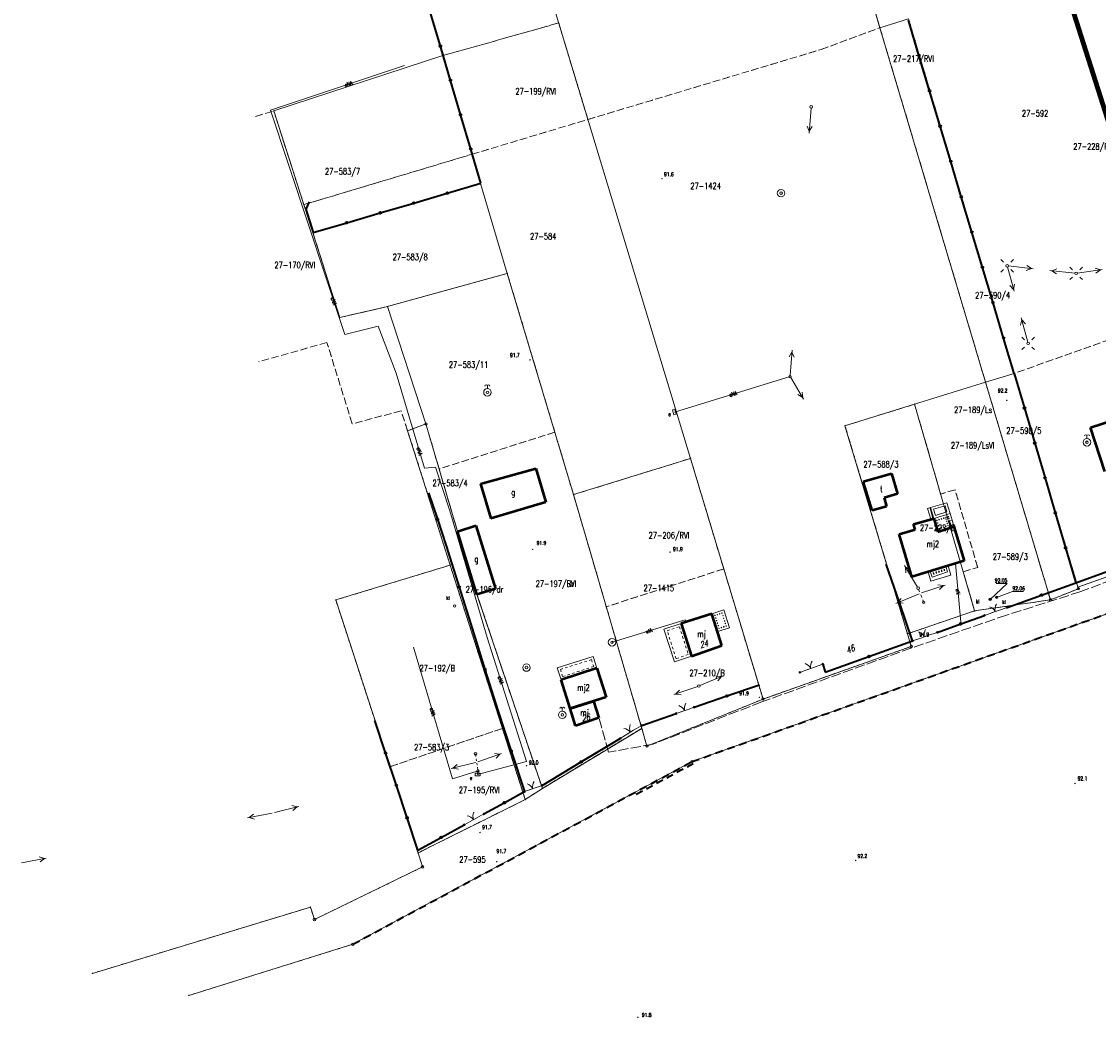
# Model space of a CAD drawing. Header units: metres. Extents: x 7542868 to 7543894, y 5828497 to 5830561.
# Tile 22 of 66: x 7543000 to 7543214, y 5829829 to 5830028. Entities that reach past the tile are written whole.
import ezdxf
from ezdxf.enums import TextEntityAlignment as Align

# ---------------------------------------------------------------- set-up
doc = ezdxf.new("R2010")
doc.units = ezdxf.units.M
for name, pattern in [('1', [0]), ('2_1', [0]), ('3_1', [0]), ('3_EGBB01', [0]), ('3_EGBG08', [0]), ('3_EGBG08W', [1, 0.5, -0.5]), ('3_EGBS10', [0]), ('3_EGBS10G', [0]), ('3_EGBT07', [0]), ('3_EGBW09', [0]), ('4_1', [0]), ('4_SUPE_01', [0]), ('4_SUPT_P_01', [2.5, 2, -0.5]), ('4_SUPW_01', [0]), ('4_SUSM03_02', [0]), ('GAO', [2.5, 1.5, -1]), ('GDE', [0]), ('GUK', [2, 1.5, -0.5]), ('GUZ', [1, 0.5, -0.5])]:
    doc.linetypes.add(name, pattern=pattern)
doc.layers.get('0').update_dxf_attribs({"color": 250, "linetype": 'CONTINUOUS', "lineweight": 100})
for name, color, linetype, lineweight in [('Dzialki', 7, 'GDE', 18), ('EADTD_T_0', 7, 'CONTINUOUS', 25), ('EGBB_E_T_0', 7, 'CONTINUOUS', 25), ('EGBB_L_0', 7, '3_EGBB01', 50), ('EGBE_L_0', 7, '3_EGBT07', 18), ('EGBE_L_1', 7, '3_EGBG08', 18), ('EGBE_L_2', 7, '3_EGBW09', 18), ('EGBE_L_3', 7, '3_EGBS10', 18), ('EPGPO_L_0', 7, 'GAO', 35), ('ESPPP_L_4', 7, 'CONTINUOUS', 35), ('Kontury', 3, 'GUK', 18), ('KTOK_L_1', 7, '2_1', 18), ('KTOK_L_4', 7, 'CONTINUOUS', 35), ('Numery_dzialek', 7, 'CONTINUOUS', 13), ('Numery_konturow', 3, 'CONTINUOUS', 13), ('Numery_uzytkow', 7, 'CONTINUOUS', 13), ('Punkty', 7, 'CONTINUOUS', 18), ('RTPW_T_0', 7, 'CONTINUOUS', 15), ('SUPE_E_T_3', 1, 'CONTINUOUS', 15), ('SUPE_L_3', 1, '4_SUPE_01', 18), ('SUPP_L_6', 30, '4_SUPT_P_01', 18), ('SUPW_E_T_1', 5, 'CONTINUOUS', 15), ('SUPW_L_1', 5, '4_SUPW_01', 18), ('SUSM_L_4', 7, 'CONTINUOUS', 18), ('SUSM_T_0', 7, 'CONTINUOUS', 18), ('SUSM_T_3', 7, 'CONTINUOUS', 18), ('SUTK_T_0', 7, 'CONTINUOUS', 18), ('SUUE_E_T_2', 7, 'CONTINUOUS', 15), ('SUUE_T_3', 7, 'CONTINUOUS', 18), ('SUUK_E_T_3', 7, 'CONTINUOUS', 15), ('SUUK_T_2', 34, 'CONTINUOUS', 18), ('SUUK_T_4', 7, 'CONTINUOUS', 18), ('SUUW_T_1', 7, 'CONTINUOUS', 18), ('SUUW_T_2', 7, 'CONTINUOUS', 18), ('Uzytki', 7, 'GUZ', 18), ('ZASIEG_L_0', 3, '1', 100)]:
    doc.layers.add(name, color=color, linetype=linetype, lineweight=lineweight)
doc.styles.get("Standard").update_dxf_attribs({"font": 'Simplex.SHX', "width": 0.75})

# ---------------------------------------------------------------- blocks, each defined once
blk = doc.blocks.new('GRT')
at = {"linetype": 'CONTINUOUS'}
blk.add_circle((0, 0), 0.25, dxfattribs=at)
blk = doc.blocks.new('GRO')
at = {"linetype": 'CONTINUOUS'}
blk.add_circle((0, 0), 0.045, dxfattribs=at)
blk = doc.blocks.new('2_RTPW01')
at = {"linetype": 'CONTINUOUS'}
blk.add_circle((0, 0), 0.045, dxfattribs=at)
blk = doc.blocks.new('4_SUSM04_01')
at = {"linetype": 'CONTINUOUS'}
blk.add_circle((0, 0), 0.25, dxfattribs=at)
blk = doc.blocks.new('4_SUSM01_01')
at = {"linetype": 'CONTINUOUS'}
for p, q in [((-0.74, 0.74), (-1.24, 1.24)), ((0.74, 0.74), (1.24, 1.24)), ((-0.74, -0.74), (-1.24, -1.24)), ((0.74, -0.74), (1.24, -1.24))]:
    blk.add_line(p, q, dxfattribs=at)
blk = doc.blocks.new('4_SUPS01_05')
at = {"linetype": 'CONTINUOUS'}
blk.add_circle((0, 0), 0.0625, dxfattribs=at)
blk = doc.blocks.new('4_SUUS18_01')
at = {"linetype": 'CONTINUOUS'}
for p, q in [((0.5, 0.25), (-0.5, 0.25)), ((-0.5, 0.25), (-0.5, -0.25)), ((0.5, -0.25), (0.5, 0.25)), ((-0.5, -0.25), (0.5, -0.25))]:
    blk.add_line(p, q, dxfattribs=at)
blk = doc.blocks.new('4_SUUS22_01')
at = {"linetype": 'CONTINUOUS'}
blk.add_circle((0, 0), 0.25, dxfattribs=at)
blk = doc.blocks.new('4_SUUS15_05')
at = {"linetype": 'CONTINUOUS'}
blk.add_circle((0, 0), 0.25, dxfattribs=at)
blk = doc.blocks.new('4_SUUS14')
at = {"linetype": 'CONTINUOUS'}
blk.add_line((0, 0.75), (0, 1.25), dxfattribs=at)
for radius in [0.75, 0.25]:
    blk.add_circle((0, 0), radius, dxfattribs=at)
for centre in [(-0.25, 1.25), (0.25, 1.25)]:
    blk.add_arc(centre, 0.25, 0, 180, dxfattribs=at)
blk = doc.blocks.new('4_SUUS13')
at = {"linetype": 'CONTINUOUS'}
for radius in [0.75, 0.25]:
    blk.add_circle((0, 0), radius, dxfattribs=at)

msp = doc.modelspace()

# ---------------------------------------------------------------- linework, layer by layer
at = {"layer": 'Dzialki'}
for p, q in [((7543154.23, 5830082.27), (7543170.8, 5830026.63)), ((7543133.06, 5829940.74), (7543094.25, 5830069.08)), ((7543074.81, 5830050.61), (7543083.71, 5830021.07)), ((7543170.8, 5830026.63), (7543176.52, 5830028.39)), ((7543197.57, 5829957.7), (7543176.52, 5830028.39)), ((7543170.8, 5830026.63), (7543191.86, 5829955.94)), ((7543083.71, 5830021.07), (7543050, 5830010.05)), ((7543091.19, 5829995.6), (7543083.71, 5830021.07)), ((7543050, 5830010.05), (7543057.81, 5829985.74)), ((7543057.81, 5829985.74), (7543091.19, 5829995.6)), ((7543096.54, 5829977.62), (7543091.19, 5829995.6)), ((7543057.81, 5829985.74), (7543063.15, 5829968.84)), ((7543072.64, 5829971.02), (7543096.54, 5829977.62)), ((7543109.74, 5829933.52), (7543096.54, 5829977.62)), ((7543063.15, 5829968.84), (7543072.64, 5829971.02)), ((7543072.64, 5829971.02), (7543080.33, 5829947.62)), ((7543191.86, 5829955.94), (7543197.57, 5829957.7)), ((7543210.27, 5829915.08), (7543197.57, 5829957.7)), ((7543191.86, 5829955.94), (7543177.71, 5829951.56)), ((7543204.79, 5829912.53), (7543191.86, 5829955.94)), ((7543177.71, 5829951.56), (7543163.84, 5829947.26)), ((7543189.68, 5829910.34), (7543177.71, 5829951.56)), ((7543080.33, 5829947.62), (7543076.69, 5829946.27)), ((7543076.69, 5829946.27), (7543085.15, 5829919.47)), ((7543086.62, 5829926.2), (7543080.33, 5829947.62)), ((7543163.84, 5829947.26), (7543176.3, 5829905.79)), ((7543109.74, 5829933.52), (7543133.06, 5829940.74)), ((7543146.86, 5829894.92), (7543133.06, 5829940.74)), ((7543123.35, 5829886.91), (7543109.74, 5829933.52)), ((7543210.27, 5829915.08), (7543244.09, 5829927.11)), ((7543090.5, 5829913.61), (7543086.62, 5829926.2)), ((7543260.86, 5829925.76), (7543133.36, 5829880.28)), ((7543085.15, 5829919.47), (7543062.37, 5829912.51)), ((7543100.12, 5829872.71), (7543085.15, 5829919.47)), ((7543103.54, 5829874.94), (7543090.5, 5829913.61)), ((7543204.79, 5829912.53), (7543210.36, 5829914.76)), ((7543210.36, 5829914.76), (7543210.27, 5829915.08)), ((7543062.37, 5829912.51), (7543078.75, 5829862.07)), ((7543189.68, 5829910.34), (7543204.79, 5829912.53)), ((7543176.3, 5829905.79), (7543189.68, 5829910.34)), ((7543177.06, 5829903.25), (7543176.3, 5829905.79)), ((7543147.51, 5829892.75), (7543177.06, 5829903.25)), ((7543147.51, 5829892.75), (7543146.86, 5829894.92)), ((7543124.38, 5829883.38), (7543147.51, 5829892.75)), ((7543103.54, 5829874.94), (7543123.35, 5829886.91)), ((7543123.35, 5829886.91), (7543124.38, 5829883.38)), ((7543133.36, 5829880.28), (7543065.77, 5829843.85)), ((7543100.12, 5829872.71), (7543103.54, 5829874.94)), ((7543078.75, 5829862.07), (7543100.12, 5829872.71)), ((7543078.75, 5829862.07), (7543079.66, 5829859.28)), ((7543079.66, 5829859.28), (7543058.13, 5829848.8)), ((7543057.3, 5829851.26), (7543013.87, 5829838.04)), ((7543058.13, 5829848.8), (7543057.3, 5829851.26)), ((7543065.77, 5829843.85), (7543033.08, 5829833.64))]:
    msp.add_line(p, q, dxfattribs=at)
at = {"layer": 'EGBB_L_0', "linetype": '3_EGBB01'}
for p, q in [((7543212.79, 5829946.88), (7543223.88, 5829950.5)), ((7543215.64, 5829938.13), (7543212.79, 5829946.88)), ((7543091.18, 5829935.65), (7543102.23, 5829938.76)), ((7543102.23, 5829938.76), (7543104.24, 5829932.05)), ((7543167.49, 5829936.14), (7543173.11, 5829937.76)), ((7543173.11, 5829937.76), (7543174.28, 5829933.71)), ((7543091.18, 5829935.65), (7543093.24, 5829928.74)), ((7543169.27, 5829930.37), (7543167.49, 5829936.14)), ((7543174.28, 5829933.71), (7543171.64, 5829932.89)), ((7543171.64, 5829932.89), (7543172.09, 5829931.13)), ((7543104.24, 5829932.05), (7543093.24, 5829928.74)), ((7543172.09, 5829931.13), (7543169.27, 5829930.37)), ((7543177.52, 5829927.6), (7543181.53, 5829928.75)), ((7543181.53, 5829928.75), (7543182.32, 5829926.12)), ((7543086.62, 5829926.2), (7543090.28, 5829927.37)), ((7543090.28, 5829927.37), (7543094.17, 5829914.75)), ((7543174.64, 5829925.64), (7543177.82, 5829926.59)), ((7543177.82, 5829926.59), (7543177.52, 5829927.6)), ((7543182.32, 5829926.12), (7543185.55, 5829927.18)), ((7543185.55, 5829927.18), (7543187.62, 5829920.3)), ((7543090.5, 5829913.61), (7543086.62, 5829926.2)), ((7543177.18, 5829917.15), (7543174.64, 5829925.64)), ((7543187.62, 5829920.3), (7543177.18, 5829917.15)), ((7543094.17, 5829914.75), (7543090.5, 5829913.61)), ((7543137.29, 5829909.76), (7543131.18, 5829907.79)), ((7543139.32, 5829903.42), (7543137.29, 5829909.76)), ((7543131.18, 5829907.79), (7543133.24, 5829901.33)), ((7543133.24, 5829901.33), (7543139.32, 5829903.42)), ((7543114.39, 5829898.92), (7543107.25, 5829896.61)), ((7543114.39, 5829898.92), (7543116.23, 5829893.1)), ((7543109.07, 5829890.84), (7543107.25, 5829896.61)), ((7543116.23, 5829893.1), (7543109.07, 5829890.84)), ((7543109.07, 5829890.84), (7543113.75, 5829892.31)), ((7543113.75, 5829892.31), (7543114.81, 5829888.98)), ((7543110.16, 5829887.42), (7543109.07, 5829890.84)), ((7543114.81, 5829888.98), (7543110.16, 5829887.42))]:
    msp.add_line(p, q, dxfattribs=at)
at = {"layer": 'EGBE_L_0', "linetype": '3_EGBT07'}
for p, q in [((7543184.13, 5829931.92), (7543180.87, 5829930.94)), ((7543180.87, 5829930.94), (7543181.53, 5829928.75)), ((7543181.49, 5829930.61), (7543183.79, 5829931.29)), ((7543183.79, 5829931.29), (7543184.16, 5829930.06)), ((7543184.78, 5829929.73), (7543184.13, 5829931.92)), ((7543181.86, 5829929.37), (7543181.49, 5829930.61)), ((7543181.53, 5829928.75), (7543184.78, 5829929.73)), ((7543184.16, 5829930.06), (7543181.86, 5829929.37))]:
    msp.add_line(p, q, dxfattribs=at)
at = {"layer": 'EGBE_L_1', "linetype": '3_EGBG08'}
for p, q in [((7543131.18, 5829907.79), (7543127.77, 5829906.7)), ((7543133.24, 5829901.33), (7543131.18, 5829907.79)), ((7543127.77, 5829906.7), (7543129.86, 5829900.16)), ((7543106.5, 5829898.99), (7543113.65, 5829901.25)), ((7543113.65, 5829901.25), (7543114.39, 5829898.92)), ((7543129.86, 5829900.16), (7543133.24, 5829901.33)), ((7543107.25, 5829896.61), (7543106.5, 5829898.99)), ((7543114.39, 5829898.92), (7543107.25, 5829896.61))]:
    msp.add_line(p, q, dxfattribs=at)
at = {"layer": 'EGBE_L_1', "linetype": '3_EGBG08W'}
for p, q in [((7543128.4, 5829906.38), (7543130.85, 5829907.17)), ((7543130.85, 5829907.17), (7543132.62, 5829901.64)), ((7543130.18, 5829900.8), (7543128.4, 5829906.38)), ((7543107.13, 5829898.67), (7543113.32, 5829900.62)), ((7543113.32, 5829900.62), (7543113.76, 5829899.24)), ((7543132.62, 5829901.64), (7543130.18, 5829900.8)), ((7543107.58, 5829897.24), (7543107.13, 5829898.67)), ((7543113.76, 5829899.24), (7543107.58, 5829897.24))]:
    msp.add_line(p, q, dxfattribs=at)
at = {"layer": 'EGBE_L_2', "linetype": '3_EGBW09'}
for p, q in [((7543181.53, 5829928.75), (7543184.78, 5829929.73)), ((7543182.32, 5829926.12), (7543181.53, 5829928.75)), ((7543184.78, 5829929.73), (7543185.21, 5829928.4)), ((7543184.97, 5829927.01), (7543182.32, 5829926.12)), ((7543185.21, 5829928.4), (7543184.6, 5829928.27)), ((7543184.6, 5829928.27), (7543184.97, 5829927.01)), ((7543183.96, 5829919.19), (7543180.85, 5829918.25)), ((7543181.21, 5829917.06), (7543180.85, 5829918.25)), ((7543181.21, 5829917.06), (7543184.28, 5829918.12)), ((7543184.28, 5829918.12), (7543183.96, 5829919.19)), ((7543137.29, 5829909.76), (7543139.68, 5829910.52)), ((7543138.42, 5829906.23), (7543137.29, 5829909.76)), ((7543139.68, 5829910.52), (7543140.8, 5829906.99)), ((7543140.8, 5829906.99), (7543138.42, 5829906.23))]:
    msp.add_line(p, q, dxfattribs=at)
at = {"layer": 'EGBE_L_2', "linetype": '3_EGBT07'}
for centre in [(7543182.61, 5829928.55), (7543183.07, 5829928.69), (7543183.54, 5829928.83), (7543183.97, 5829928.64), (7543183.97, 5829928.64), (7543184, 5829928.97), (7543184.46, 5829929.11), (7543184.46, 5829929.11), (7543184.57, 5829928.77), (7543184.57, 5829928.77), (7543182.15, 5829928.41), (7543182.15, 5829928.41), (7543182.32, 5829927.86), (7543182.48, 5829927.31), (7543182.65, 5829926.76), (7543182.65, 5829926.76), (7543183.07, 5829926.9), (7543183.5, 5829927.04), (7543183.93, 5829927.19), (7543184.1, 5829928.21), (7543184.23, 5829927.77), (7543184.36, 5829927.33), (7543184.36, 5829927.33), (7543181.47, 5829917.92), (7543181.47, 5829917.92), (7543182.01, 5829918.08), (7543182.07, 5829917.89), (7543182.55, 5829918.24), (7543182.6, 5829918.07), (7543183.09, 5829918.41), (7543183.13, 5829918.25), (7543183.62, 5829918.57), (7543183.62, 5829918.57), (7543183.67, 5829918.43), (7543183.67, 5829918.43), (7543181.54, 5829917.71), (7543181.54, 5829917.71), (7543137.92, 5829909.43), (7543137.92, 5829909.43), (7543138.4, 5829909.59), (7543138.87, 5829909.74), (7543139.35, 5829909.89), (7543139.35, 5829909.89), (7543139.52, 5829909.38), (7543138.09, 5829908.92), (7543138.25, 5829908.4), (7543138.42, 5829907.89), (7543138.58, 5829907.38), (7543139.22, 5829907.01), (7543139.68, 5829908.86), (7543139.7, 5829907.17), (7543139.84, 5829908.35), (7543140.01, 5829907.83), (7543140.17, 5829907.32), (7543140.17, 5829907.32), (7543138.74, 5829906.86), (7543138.74, 5829906.86)]:
    msp.add_circle(centre, 0.05, dxfattribs=at)
at = {"layer": 'EGBE_L_3', "linetype": '3_EGBS10G'}
for p, q in [((7543180.87, 5829930.94), (7543180.3, 5829930.79)), ((7543184.97, 5829927.01), (7543185.55, 5829927.18))]:
    msp.add_line(p, q, dxfattribs=at)
at = {"layer": 'EGBE_L_3', "linetype": '3_EGBS10'}
for p, q in [((7543180.3, 5829930.79), (7543180.94, 5829928.61)), ((7543181.53, 5829928.75), (7543180.87, 5829930.94)), ((7543180.94, 5829928.61), (7543181.53, 5829928.75)), ((7543185.21, 5829928.4), (7543184.6, 5829928.27)), ((7543184.6, 5829928.27), (7543184.97, 5829927.01)), ((7543185.55, 5829927.18), (7543185.21, 5829928.4)), ((7543180.85, 5829918.25), (7543180.41, 5829918.12)), ((7543180.98, 5829916.26), (7543180.41, 5829918.12)), ((7543181.21, 5829917.06), (7543180.85, 5829918.25)), ((7543184.28, 5829918.12), (7543181.21, 5829917.06)), ((7543184.4, 5829919.32), (7543183.96, 5829919.19)), ((7543183.96, 5829919.19), (7543184.28, 5829918.12)), ((7543184.96, 5829917.46), (7543184.4, 5829919.32)), ((7543180.98, 5829916.26), (7543184.96, 5829917.46))]:
    msp.add_line(p, q, dxfattribs=at)
at = {"layer": 'EGBE_L_3', "linetype": '3_1'}
for p, q in [((7543180.3, 5829930.79), (7543180.3, 5829930.79)), ((7543180.79, 5829930.92), (7543181.38, 5829928.72)), ((7543185.07, 5829927.04), (7543184.7, 5829928.29)), ((7543185.55, 5829927.18), (7543185.19, 5829928.4))]:
    msp.add_line(p, q, dxfattribs=at)
at = {"layer": 'EPGPO_L_0', "linetype": 'GAO'}
for p, q in [((7543133.36, 5829880.28), (7543260.86, 5829925.76)), ((7543065.77, 5829843.85), (7543133.36, 5829880.28))]:
    msp.add_line(p, q, dxfattribs=at)
at = {"layer": 'ESPPP_L_4'}
for p, q in [((7543133.6, 5829879.84), (7543132.38, 5829879.18)), ((7543129.54, 5829877.65), (7543128.33, 5829876.99)), ((7543131.57, 5829878.74), (7543130.35, 5829878.09)), ((7543125.49, 5829875.46), (7543124.28, 5829874.81)), ((7543127.52, 5829876.56), (7543126.3, 5829875.9)), ((7543123.47, 5829874.37), (7543122.25, 5829873.72))]:
    msp.add_line(p, q, dxfattribs=at)
at = {"layer": 'Kontury'}
for p, q in [((7543170.8, 5830026.63), (7543158.57, 5830067.74)), ((7543083.71, 5830021.07), (7543106.79, 5830027.59)), ((7543106.79, 5830027.59), (7543112.61, 5830008.34)), ((7543176.52, 5830028.39), (7543197.57, 5829957.7)), ((7543159.07, 5830022.29), (7543170.8, 5830026.63)), ((7543170.8, 5830026.63), (7543191.86, 5829955.94)), ((7543089.49, 5830001.4), (7543083.71, 5830021.07)), ((7543112.61, 5830008.34), (7543159.07, 5830022.29)), ((7543046.36, 5830008.94), (7543050, 5830010.05)), ((7543050, 5830010.05), (7543056, 5829991.35)), ((7543089.49, 5830001.4), (7543112.61, 5830008.34)), ((7543056, 5829991.35), (7543089.49, 5830001.4)), ((7543056, 5829991.35), (7543057.9, 5829985.44)), ((7543057.9, 5829985.44), (7543063.15, 5829968.84)), ((7543072.15, 5829970.9), (7543096.54, 5829977.62)), ((7543096.54, 5829977.62), (7543106.02, 5829945.98)), ((7543063.15, 5829968.84), (7543072.15, 5829970.9)), ((7543231.69, 5829969.82), (7543197.57, 5829957.7)), ((7543060.6, 5829963.85), (7543047.02, 5829960.03)), ((7543065.64, 5829947.65), (7543060.6, 5829963.85)), ((7543197.57, 5829957.7), (7543210.27, 5829915.08)), ((7543191.86, 5829955.94), (7543204.79, 5829912.53)), ((7543075.39, 5829950.23), (7543065.64, 5829947.65)), ((7543076.69, 5829946.27), (7543075.39, 5829950.23)), ((7543177.71, 5829951.56), (7543163.84, 5829947.26)), ((7543182.91, 5829933.64), (7543177.71, 5829951.56)), ((7543080.33, 5829947.62), (7543076.69, 5829946.27)), ((7543082.96, 5829938.64), (7543080.33, 5829947.62)), ((7543106.02, 5829945.98), (7543082.96, 5829938.64)), ((7543109.74, 5829933.52), (7543106.02, 5829945.98)), ((7543163.84, 5829947.26), (7543176.3, 5829905.79)), ((7543133.06, 5829940.74), (7543109.74, 5829933.52)), ((7543139.69, 5829918.71), (7543133.06, 5829940.74)), ((7543086.62, 5829926.2), (7543082.96, 5829938.64)), ((7543109.74, 5829933.52), (7543116.27, 5829911.17)), ((7543185.79, 5829934.48), (7543182.91, 5829933.64)), ((7543190.29, 5829918.99), (7543185.79, 5829934.48)), ((7543090.5, 5829913.61), (7543086.62, 5829926.2)), ((7543139.69, 5829918.71), (7543116.27, 5829911.17)), ((7543147.51, 5829892.75), (7543139.69, 5829918.71)), ((7543187.41, 5829918.15), (7543190.29, 5829918.99)), ((7543189.68, 5829910.34), (7543187.41, 5829918.15)), ((7543103.54, 5829874.94), (7543090.5, 5829913.61)), ((7543210.36, 5829914.76), (7543204.79, 5829912.53)), ((7543210.27, 5829915.08), (7543210.36, 5829914.76)), ((7543204.79, 5829912.53), (7543189.68, 5829910.34)), ((7543116.27, 5829911.17), (7543123.35, 5829886.91)), ((7543176.3, 5829905.79), (7543177.06, 5829903.25)), ((7543177.06, 5829903.25), (7543147.51, 5829892.75)), ((7543073.17, 5829879.26), (7543095.58, 5829886.9)), ((7543095.58, 5829886.9), (7543100.12, 5829872.71)), ((7543123.35, 5829886.91), (7543103.54, 5829874.94)), ((7543078.75, 5829862.07), (7543073.17, 5829879.26)), ((7543100.12, 5829872.71), (7543078.75, 5829862.07))]:
    msp.add_line(p, q, dxfattribs=at)
at = {"layer": 'KTOK_L_1'}
for p, q in [((7543191.62, 5829909.45), (7543193.29, 5829910.03)), ((7543193.06, 5829909.94), (7543194.47, 5829910.44)), ((7543194.47, 5829910.44), (7543196.14, 5829911.02)), ((7543177.33, 5829904.35), (7543179.17, 5829904.99)), ((7543178.93, 5829904.91), (7543180.35, 5829905.41)), ((7543180.35, 5829905.41), (7543182.19, 5829906.06)), ((7543154.85, 5829898.08), (7543156.56, 5829898.69)), ((7543156.33, 5829898.61), (7543157.74, 5829899.11)), ((7543157.74, 5829899.11), (7543159.45, 5829899.73)), ((7543130.19, 5829889.87), (7543131.39, 5829890.29)), ((7543131.16, 5829890.21), (7543132.58, 5829890.7)), ((7543132.58, 5829890.7), (7543133.78, 5829891.12)), ((7543119.06, 5829884.92), (7543120.66, 5829885.89)), ((7543120.45, 5829885.76), (7543121.73, 5829886.54)), ((7543121.73, 5829886.54), (7543123.34, 5829887.51)), ((7543100.91, 5829874.62), (7543102.32, 5829875.11)), ((7543102.32, 5829875.11), (7543103.5, 5829875.53)), ((7543099.96, 5829874.29), (7543101.14, 5829874.7)), ((7543087.96, 5829867.69), (7543089.38, 5829868.47)), ((7543089.16, 5829868.35), (7543090.48, 5829869.08)), ((7543090.48, 5829869.08), (7543091.9, 5829869.86))]:
    msp.add_line(p, q, dxfattribs=at)
for centre in [(7543191.62, 5829909.45), (7543196.14, 5829911.02), (7543182.19, 5829906.06), (7543177.33, 5829904.35), (7543159.45, 5829899.73), (7543154.85, 5829898.08), (7543130.19, 5829889.87), (7543133.78, 5829891.12), (7543123.34, 5829887.51), (7543119.06, 5829884.92), (7543103.5, 5829875.53), (7543099.96, 5829874.29), (7543091.9, 5829869.86), (7543087.96, 5829867.69)]:
    msp.add_circle(centre, 0.17, dxfattribs=at)
for centre, start, end in [((7543195.73, 5829910.58), 147.156, 191.2304), ((7543191.99, 5829909.28), 27.1193, 71.1937), ((7543177.87, 5829904.24), 27.3567, 71.4311), ((7543181.6, 5829905.56), 147.3934, 191.4678), ((7543155.26, 5829897.93), 27.6609, 71.7353), ((7543158.99, 5829899.27), 147.6976, 191.772), ((7543130.08, 5829889.55), 27.0045, 71.0789), ((7543133.83, 5829890.84), 147.0412, 191.1156), ((7543119.54, 5829884.89), 39.0698, 83.1442), ((7543122.93, 5829886.94), 159.1065, 203.1809), ((7543099.84, 5829873.95), 27.3066, 71.381), ((7543103.57, 5829875.26), 147.3433, 191.4177), ((7543088.22, 5829867.52), 36.7144, 80.7888), ((7543091.69, 5829869.43), 156.7511, 200.8255)]:
    msp.add_arc(centre, 2, start, end, dxfattribs=at)
at = {"layer": 'KTOK_L_4'}
for p, q in [((7543083.22, 5830022.98), (7543081.2, 5830029.83)), ((7543178.59, 5830021.11), (7543176.49, 5830028.16)), ((7543085.23, 5830016.14), (7543083.22, 5830022.98)), ((7543180.7, 5830014.07), (7543178.59, 5830021.11)), ((7543087.24, 5830009.3), (7543085.23, 5830016.14)), ((7543182.81, 5830007.02), (7543180.7, 5830014.07)), ((7543089.26, 5830002.45), (7543087.24, 5830009.3)), ((7543184.92, 5829999.98), (7543182.81, 5830007.02)), ((7543091.27, 5829995.61), (7543089.26, 5830002.45)), ((7543187.03, 5829992.93), (7543184.92, 5829999.98)), ((7543084.59, 5829993.65), (7543091.27, 5829995.61)), ((7543077.92, 5829991.68), (7543084.59, 5829993.65)), ((7543189.14, 5829985.89), (7543187.03, 5829992.93)), ((7543057.09, 5829991.92), (7543056.42, 5829990.48)), ((7543071.24, 5829989.72), (7543077.92, 5829991.68)), ((7543056.42, 5829990.48), (7543057.89, 5829985.8)), ((7543064.57, 5829987.76), (7543071.24, 5829989.72)), ((7543057.89, 5829985.8), (7543064.57, 5829987.76)), ((7543191.24, 5829978.84), (7543189.14, 5829985.89)), ((7543193.35, 5829971.8), (7543191.24, 5829978.84)), ((7543195.46, 5829964.75), (7543193.35, 5829971.8)), ((7543197.57, 5829957.7), (7543195.46, 5829964.75)), ((7543197.57, 5829957.7), (7543199.62, 5829950.75)), ((7543199.62, 5829950.75), (7543201.66, 5829943.79)), ((7543201.66, 5829943.79), (7543203.71, 5829936.83)), ((7543203.71, 5829936.83), (7543205.76, 5829929.88)), ((7543080.87, 5829933.86), (7543082.63, 5829928.6)), ((7543082.63, 5829928.6), (7543084.38, 5829923.33)), ((7543205.76, 5829929.88), (7543207.8, 5829922.92)), ((7543084.38, 5829923.33), (7543086.96, 5829915.09)), ((7543207.8, 5829922.92), (7543209.85, 5829915.96)), ((7543174.68, 5829912), (7543172.04, 5829919.65)), ((7543209.85, 5829915.96), (7543216.97, 5829918.52)), ((7543203, 5829913.49), (7543209.85, 5829915.96)), ((7543086.96, 5829915.09), (7543089.54, 5829906.85)), ((7543196.14, 5829911.02), (7543203, 5829913.49)), ((7543177.33, 5829904.35), (7543174.68, 5829912)), ((7543186.91, 5829907.75), (7543191.62, 5829909.45)), ((7543182.19, 5829906.06), (7543186.91, 5829907.75)), ((7543089.54, 5829906.85), (7543092.1, 5829898.66)), ((7543168.62, 5829901.24), (7543177.33, 5829904.35)), ((7543159.92, 5829898.14), (7543168.62, 5829901.24)), ((7543092.1, 5829898.66), (7543094.66, 5829890.46)), ((7543159.45, 5829899.73), (7543159.92, 5829898.14)), ((7543140.3, 5829893.37), (7543146.82, 5829895.62)), ((7543133.78, 5829891.12), (7543140.3, 5829893.37)), ((7543094.66, 5829890.46), (7543097.31, 5829882.38)), ((7543072.29, 5829882), (7543070.15, 5829888.46)), ((7543123.34, 5829887.51), (7543130.19, 5829889.87)), ((7543111.28, 5829880.22), (7543119.06, 5829884.92)), ((7543074.44, 5829875.54), (7543072.29, 5829882)), ((7543097.31, 5829882.38), (7543099.96, 5829874.29)), ((7543103.5, 5829875.53), (7543111.28, 5829880.22)), ((7543076.58, 5829869.08), (7543074.44, 5829875.54)), ((7543095.93, 5829872.07), (7543099.96, 5829874.29)), ((7543091.9, 5829869.86), (7543095.93, 5829872.07)), ((7543078.72, 5829862.62), (7543076.58, 5829869.08)), ((7543083.34, 5829865.16), (7543087.96, 5829867.69)), ((7543078.72, 5829862.62), (7543083.34, 5829865.16))]:
    msp.add_line(p, q, dxfattribs=at)
for centre in [(7543083.22, 5830022.98), (7543178.59, 5830021.11), (7543085.23, 5830016.14), (7543180.7, 5830014.07), (7543087.24, 5830009.3), (7543182.81, 5830007.02), (7543089.26, 5830002.45), (7543184.92, 5829999.98), (7543084.59, 5829993.65), (7543187.03, 5829992.93), (7543077.92, 5829991.68), (7543071.24, 5829989.72), (7543064.57, 5829987.76), (7543189.14, 5829985.89), (7543191.24, 5829978.84), (7543193.35, 5829971.8), (7543195.46, 5829964.75), (7543199.62, 5829950.75), (7543201.66, 5829943.79), (7543203.71, 5829936.83), (7543082.63, 5829928.6), (7543205.76, 5829929.88), (7543207.8, 5829922.92), (7543086.96, 5829915.09), (7543203, 5829913.49), (7543174.68, 5829912), (7543186.91, 5829907.75), (7543168.62, 5829901.24), (7543092.1, 5829898.66), (7543140.3, 5829893.37), (7543072.29, 5829882), (7543097.31, 5829882.38), (7543111.28, 5829880.22), (7543074.44, 5829875.54), (7543095.93, 5829872.07), (7543076.58, 5829869.08), (7543083.34, 5829865.16)]:
    msp.add_circle(centre, 0.17, dxfattribs=at)
at = {"layer": 'SUPE_L_3', "linetype": '4_SUPE_01'}
for p, q in [((7543049.38, 5830010.21), (7543076.03, 5830019.12)), ((7543064.16, 5829965.47), (7543049.38, 5830010.21)), ((7543157.08, 5830010.62), (7543156.69, 5830005.64)), ((7543156.3, 5830007.02), (7543156.72, 5830005.99)), ((7543157.3, 5830006.94), (7543156.72, 5830005.99)), ((7543196.22, 5829978.92), (7543197.53, 5829974.09)), ((7543201.38, 5829978.58), (7543196.41, 5829979.13)), ((7543201.03, 5829978.62), (7543199.98, 5829978.23)), ((7543201.03, 5829978.62), (7543200.09, 5829979.23)), ((7543209.66, 5829977.67), (7543204.69, 5829978.22)), ((7543206.09, 5829978.57), (7543205.04, 5829978.18)), ((7543205.98, 5829977.57), (7543205.04, 5829978.18)), ((7543215.11, 5829978.4), (7543210.16, 5829977.68)), ((7543214.76, 5829978.35), (7543213.7, 5829978.7)), ((7543214.76, 5829978.35), (7543213.84, 5829977.71)), ((7543196.7, 5829975.26), (7543197.44, 5829974.43)), ((7543197.66, 5829975.52), (7543197.44, 5829974.43)), ((7543070.81, 5829967.15), (7543064.16, 5829965.47)), ((7543074.37, 5829957.73), (7543070.81, 5829967.15)), ((7543199.07, 5829968.41), (7543198.85, 5829967.32)), ((7543198.98, 5829968.75), (7543200.29, 5829963.93)), ((7543199.07, 5829968.41), (7543199.82, 5829967.58)), ((7543153.27, 5829961.95), (7543152.69, 5829960.99)), ((7543153.3, 5829962.3), (7543152.91, 5829957.31)), ((7543153.27, 5829961.95), (7543153.69, 5829960.91)), ((7543080.05, 5829938.79), (7543074.37, 5829957.73)), ((7543152.89, 5829957.06), (7543129.84, 5829950)), ((7543155.6, 5829952.57), (7543153.02, 5829956.85)), ((7543155.42, 5829952.87), (7543154.48, 5829953.47)), ((7543155.42, 5829952.87), (7543155.33, 5829953.99)), ((7543082.22, 5829938.97), (7543080.05, 5829938.79)), ((7543085.1, 5829930.31), (7543082.22, 5829938.97)), ((7543092.56, 5829905.04), (7543085.1, 5829930.31)), ((7543178.3, 5829915.08), (7543175.71, 5829919.36)), ((7543175.98, 5829917.94), (7543175.89, 5829919.06)), ((7543176.83, 5829918.46), (7543175.89, 5829919.06)), ((7543186.95, 5829908.1), (7543185.84, 5829919.76)), ((7543173.99, 5829911.8), (7543178.6, 5829913.73)), ((7543179.07, 5829913.91), (7543183.81, 5829915.49)), ((7543182.37, 5829915.54), (7543183.48, 5829915.38)), ((7543182.69, 5829914.59), (7543183.48, 5829915.38)), ((7543174.31, 5829911.93), (7543175.04, 5829912.78)), ((7543174.31, 5829911.93), (7543175.43, 5829911.86)), ((7543100.35, 5829880.3), (7543092.56, 5829905.04)), ((7543085.61, 5829876.85), (7543077.87, 5829903.09)), ((7543134.95, 5829895.44), (7543139.57, 5829897.38)), ((7543138.13, 5829897.32), (7543139.24, 5829897.24)), ((7543138.51, 5829896.39), (7543139.24, 5829897.24)), ((7543129.76, 5829893.64), (7543134.49, 5829895.27)), ((7543130.09, 5829893.76), (7543130.87, 5829894.56)), ((7543130.09, 5829893.76), (7543131.2, 5829893.61)), ((7543090.69, 5829880.25), (7543095.42, 5829881.87)), ((7543093.98, 5829881.9), (7543095.09, 5829881.76)), ((7543094.31, 5829880.96), (7543095.09, 5829881.76)), ((7543085.36, 5829878.9), (7543090.21, 5829880.11)), ((7543085.7, 5829878.98), (7543086.55, 5829879.71)), ((7543090.64, 5829877.72), (7543100.35, 5829880.3)), ((7543090.72, 5829878.41), (7543085.61, 5829876.85)), ((7543085.7, 5829878.98), (7543086.79, 5829878.74)), ((7543090.64, 5829877.72), (7543090.72, 5829878.41)), ((7543050.16, 5829870.13), (7543055.01, 5829871.34)), ((7543053.58, 5829871.5), (7543054.67, 5829871.26)), ((7543053.82, 5829870.53), (7543054.67, 5829871.26)), ((7543044.77, 5829869.05), (7543049.67, 5829870.02)), ((7543045.11, 5829869.11), (7543045.99, 5829869.8)), ((7543045.11, 5829869.11), (7543046.19, 5829868.82)), ((7542999.74, 5829860.06), (7543004.64, 5829861.04)), ((7543003.22, 5829861.26), (7543004.3, 5829860.97)), ((7543003.42, 5829860.28), (7543004.3, 5829860.97))]:
    msp.add_line(p, q, dxfattribs=at)
at = {"layer": 'SUPP_L_6', "linetype": '4_SUPT_P_01'}
for p, q in [((7543221.77, 5829918.33), (7543210.86, 5829914.18)), ((7543210.86, 5829914.18), (7543196.04, 5829909.51)), ((7543196.04, 5829909.51), (7543177.15, 5829902.95)), ((7543177.15, 5829902.95), (7543147.25, 5829892.19)), ((7543147.25, 5829892.19), (7543125.6, 5829883.76)), ((7543116.69, 5829882.16), (7543114.81, 5829888.98)), ((7543125.6, 5829883.76), (7543116.69, 5829882.16))]:
    msp.add_line(p, q, dxfattribs=at)
at = {"layer": 'SUPW_L_1', "linetype": '4_SUPW_01'}
for p, q in [((7543117.42, 5829904.08), (7543131.98, 5829908.58)), ((7543131.98, 5829908.58), (7543132.13, 5829908.1))]:
    msp.add_line(p, q, dxfattribs=at)
at = {"layer": 'SUPW_L_1', "linetype": '4_1'}
for p, q in [((7543131.98, 5829908.58), (7543117.42, 5829904.08)), ((7543132.13, 5829908.1), (7543131.98, 5829908.58))]:
    msp.add_line(p, q, dxfattribs=at)
at = {"layer": 'SUSM_L_4', "linetype": '4_SUSM03_02'}
for p, q in [((7543178.52, 5829914.63), (7543178.7, 5829914.17)), ((7543178.93, 5829913.57), (7543179.16, 5829912.98)), ((7543179.34, 5829912.52), (7543179.52, 5829912.05)), ((7543090.28, 5829881.33), (7543090.2, 5829881.83)), ((7543090.42, 5829880.41), (7543090.35, 5829880.84)), ((7543090.55, 5829879.57), (7543090.48, 5829879.99)), ((7543090.69, 5829878.66), (7543090.61, 5829879.15))]:
    msp.add_line(p, q, dxfattribs=at)
for centre in [(7543178.42, 5829914.86), (7543179.52, 5829912.05), (7543090.2, 5829881.83), (7543090.72, 5829878.41)]:
    msp.add_circle(centre, 0.25, dxfattribs=at)
at = {"layer": 'SUTK_T_0', "linetype": 'CONTINUOUS'}
for p, q in [((7543192.79, 5829912.63), (7543196.19, 5829915.78)), ((7543193.97, 5829915.78), (7543196.19, 5829915.78)), ((7543194.06, 5829913.04), (7543197.22, 5829914.21)), ((7543197.22, 5829914.21), (7543199.41, 5829914.21))]:
    msp.add_line(p, q, dxfattribs=at)
at = {"layer": 'Uzytki'}
for p, q in [((7543158.57, 5830067.74), (7543170.8, 5830026.63)), ((7543106.79, 5830027.59), (7543083.71, 5830021.07)), ((7543112.61, 5830008.34), (7543106.79, 5830027.59)), ((7543176.52, 5830028.39), (7543197.57, 5829957.7)), ((7543170.8, 5830026.63), (7543159.07, 5830022.29)), ((7543170.8, 5830026.63), (7543191.86, 5829955.94)), ((7543083.71, 5830021.07), (7543089.49, 5830001.4)), ((7543159.07, 5830022.29), (7543112.61, 5830008.34)), ((7543046.36, 5830008.94), (7543050, 5830010.05)), ((7543050, 5830010.05), (7543056, 5829991.35)), ((7543089.49, 5830001.4), (7543112.61, 5830008.34)), ((7543089.49, 5830001.4), (7543056, 5829991.35)), ((7543056, 5829991.35), (7543057.9, 5829985.44)), ((7543057.9, 5829985.44), (7543063.15, 5829968.84)), ((7543072.15, 5829970.9), (7543096.54, 5829977.62)), ((7543096.54, 5829977.62), (7543106.02, 5829945.98)), ((7543063.15, 5829968.84), (7543072.15, 5829970.9)), ((7543231.69, 5829969.82), (7543197.57, 5829957.7)), ((7543060.6, 5829963.85), (7543047.02, 5829960.03)), ((7543065.64, 5829947.65), (7543060.6, 5829963.85)), ((7543197.57, 5829957.7), (7543210.27, 5829915.08)), ((7543191.86, 5829955.94), (7543204.79, 5829912.53)), ((7543075.39, 5829950.23), (7543065.64, 5829947.65)), ((7543076.69, 5829946.27), (7543075.39, 5829950.23)), ((7543177.71, 5829951.56), (7543163.84, 5829947.26)), ((7543182.91, 5829933.64), (7543177.71, 5829951.56)), ((7543080.33, 5829947.62), (7543076.69, 5829946.27)), ((7543083.06, 5829926.09), (7543076.69, 5829946.27)), ((7543082.96, 5829938.64), (7543080.33, 5829947.62)), ((7543106.02, 5829945.98), (7543082.96, 5829938.64)), ((7543109.74, 5829933.52), (7543106.02, 5829945.98)), ((7543163.84, 5829947.26), (7543176.3, 5829905.79)), ((7543133.06, 5829940.74), (7543109.74, 5829933.52)), ((7543139.69, 5829918.71), (7543133.06, 5829940.74)), ((7543082.96, 5829938.64), (7543086.62, 5829926.2)), ((7543109.74, 5829933.52), (7543116.27, 5829911.17)), ((7543185.79, 5829934.48), (7543182.91, 5829933.64)), ((7543190.29, 5829918.99), (7543185.79, 5829934.48)), ((7543244.09, 5829927.11), (7543210.27, 5829915.08)), ((7543085.15, 5829919.47), (7543083.06, 5829926.09)), ((7543086.62, 5829926.2), (7543090.5, 5829913.61)), ((7543133.36, 5829880.28), (7543260.86, 5829925.76)), ((7543062.37, 5829912.51), (7543085.15, 5829919.47)), ((7543085.15, 5829919.47), (7543095.58, 5829886.9)), ((7543139.69, 5829918.71), (7543116.27, 5829911.17)), ((7543147.51, 5829892.75), (7543139.69, 5829918.71)), ((7543187.41, 5829918.15), (7543190.29, 5829918.99)), ((7543189.68, 5829910.34), (7543187.41, 5829918.15)), ((7543090.5, 5829913.61), (7543103.54, 5829874.94)), ((7543210.36, 5829914.76), (7543204.79, 5829912.53)), ((7543210.27, 5829915.08), (7543210.36, 5829914.76)), ((7543073.17, 5829879.26), (7543062.37, 5829912.51)), ((7543204.79, 5829912.53), (7543189.68, 5829910.34)), ((7543116.27, 5829911.17), (7543123.35, 5829886.91)), ((7543189.68, 5829910.34), (7543176.3, 5829905.79)), ((7543176.3, 5829905.79), (7543177.06, 5829903.25)), ((7543177.06, 5829903.25), (7543147.51, 5829892.75)), ((7543147.51, 5829892.75), (7543124.38, 5829883.38)), ((7543095.58, 5829886.9), (7543073.17, 5829879.26)), ((7543095.58, 5829886.9), (7543100.12, 5829872.71)), ((7543123.35, 5829886.91), (7543103.54, 5829874.94)), ((7543124.38, 5829883.38), (7543123.35, 5829886.91)), ((7543065.77, 5829843.85), (7543133.36, 5829880.28)), ((7543078.75, 5829862.07), (7543073.17, 5829879.26)), ((7543103.54, 5829874.94), (7543100.12, 5829872.71)), ((7543100.12, 5829872.71), (7543078.75, 5829862.07)), ((7543079.66, 5829859.28), (7543078.75, 5829862.07)), ((7543058.13, 5829848.8), (7543079.66, 5829859.28)), ((7543013.87, 5829838.04), (7543057.3, 5829851.26)), ((7543057.3, 5829851.26), (7543058.13, 5829848.8)), ((7543033.08, 5829833.64), (7543065.77, 5829843.85))]:
    msp.add_line(p, q, dxfattribs=at)
at = {"layer": 'ZASIEG_L_0', "linetype": '1'}
msp.add_line((7543244.26, 5829919.76), (7543137.16, 5830258.11), dxfattribs=at)

# ---------------------------------------------------------------- block references
at = {"layer": 'Punkty'}
for name, p in [('GRO', (7543170.8, 5830026.63)), ('GRO', (7543083.71, 5830021.07)), ('GRO', (7543050, 5830010.05)), ('GRO', (7543091.19, 5829995.6)), ('GRO', (7543057.81, 5829985.74)), ('GRO', (7543096.54, 5829977.62)), ('GRO', (7543072.64, 5829971.02)), ('GRO', (7543063.15, 5829968.84)), ('GRO', (7543197.57, 5829957.7)), ('GRO', (7543191.86, 5829955.94)), ('GRO', (7543177.71, 5829951.56)), ('GRT', (7543080.33, 5829947.62)), ('GRO', (7543076.69, 5829946.27)), ('GRO', (7543163.84, 5829947.26)), ('GRO', (7543133.06, 5829940.74)), ('GRO', (7543109.74, 5829933.52)), ('GRO', (7543086.62, 5829926.2)), ('GRO', (7543085.15, 5829919.47)), ('GRO', (7543090.5, 5829913.61)), ('GRT', (7543210.36, 5829914.76)), ('GRO', (7543210.27, 5829915.08)), ('GRO', (7543062.37, 5829912.51)), ('GRT', (7543204.79, 5829912.53)), ('GRO', (7543189.68, 5829910.34)), ('GRO', (7543176.3, 5829905.79)), ('GRT', (7543177.06, 5829903.25)), ('GRO', (7543146.86, 5829894.92)), ('GRT', (7543147.51, 5829892.75)), ('GRO', (7543123.35, 5829886.91)), ('GRT', (7543124.38, 5829883.38)), ('GRT', (7543133.36, 5829880.28)), ('GRO', (7543103.54, 5829874.94)), ('GRO', (7543100.12, 5829872.71)), ('GRO', (7543078.75, 5829862.07)), ('GRT', (7543079.66, 5829859.28)), ('GRO', (7543057.3, 5829851.26)), ('GRT', (7543058.13, 5829848.8)), ('GRT', (7543065.77, 5829843.85)), ('GRO', (7543013.87, 5829838.04)), ('GRO', (7543033.08, 5829833.64))]:
    msp.add_blockref(name, p, dxfattribs=at)
at = {"layer": 'RTPW_T_0', "rotation": 269.9999974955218}
for p in [(7543127.38, 5829996.52), (7543101.06, 5829960.4), (7543196.09, 5829952.32), (7543101.6, 5829922.63), (7543128.95, 5829922.06), (7543177.33, 5829904.35), (7543146.76, 5829893.11), (7543100.38, 5829879.46), (7543209.7, 5829875.92), (7543091.1, 5829866.13), (7543094.45, 5829860.31), (7543165.97, 5829860.56), (7543122.57, 5829829.3)]:
    msp.add_blockref('2_RTPW01', p, dxfattribs=at)
at = {"layer": 'SUSM_T_0'}
for p in [(7543196.16, 5829979.16), (7543209.91, 5829977.64), (7543200.36, 5829963.68)]:
    msp.add_blockref('4_SUSM01_01', p, dxfattribs=at)
at = {"layer": 'SUSM_T_3'}
for p in [(7543157.1, 5830010.87), (7543196.16, 5829979.16), (7543209.91, 5829977.64), (7543200.36, 5829963.68), (7543152.89, 5829957.06), (7543134.72, 5829895.35)]:
    msp.add_blockref('4_SUSM04_01', p, dxfattribs=at)
at = {"layer": 'SUTK_T_0'}
for p in [(7543192.79, 5829912.63), (7543194.06, 5829913.04)]:
    msp.add_blockref('4_SUPS01_05', p, dxfattribs=at)
at = {"layer": 'SUUE_T_3'}
for p, rotation in [((7543129.84, 5829950), 286.9710163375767), ((7543090.64, 5829877.72), 179.4940009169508)]:
    msp.add_blockref('4_SUUS18_01', p, dxfattribs=dict(at, rotation=rotation))
at = {"layer": 'SUUK_T_2'}
for p in [(7543086.06, 5829911.31), (7543192.79, 5829912.63), (7543194.06, 5829913.04)]:
    msp.add_blockref('4_SUUS15_05', p, dxfattribs=at)
at = {"layer": 'SUUK_T_4'}
for p in [(7543086.06, 5829911.31), (7543192.79, 5829912.63), (7543194.06, 5829913.04)]:
    msp.add_blockref('4_SUUS22_01', p, dxfattribs=at)
at = {"layer": 'SUUW_T_1'}
for p in [(7543151.11, 5829993.65), (7543117.42, 5829904.08), (7543100.37, 5829899.04)]:
    msp.add_blockref('4_SUUS13', p, dxfattribs=at)
at = {"layer": 'SUUW_T_2'}
for p in [(7543092.59, 5829953.93), (7543212.06, 5829943.97), (7543107.5, 5829889.61)]:
    msp.add_blockref('4_SUUS14', p, dxfattribs=at)

# ---------------------------------------------------------------- texts
at = {"layer": 'EADTD_T_0', "oblique": 15, "width": 0.7}
for s, rotation, p in [('24', 15.5891, (7543135.07, 5829902.89)), ('26', 13.3291, (7543111.49, 5829888.23))]:
    msp.add_text(s, height=1.25, rotation=rotation, dxfattribs=at).set_placement(p)
msp.add_text('46', height=1.25, rotation=24.5074, dxfattribs=at).set_placement((7543165.16, 5829902.12), align=Align.CENTER)
at = {"layer": 'EGBB_E_T_0', "width": 0.7}
for s, p in [('t', (7543171.09, 5829934.63)), ('g', (7543097.72, 5829933.8)), ('mj2', (7543181.35, 5829923.52)), ('g', (7543090.39, 5829920.48)), ('mj', (7543135.26, 5829905.57)), ('mj2', (7543111.73, 5829894.86)), ('mj', (7543111.95, 5829889.89))]:
    msp.add_text(s, height=1.25, dxfattribs=at).set_placement(p, align=Align.MIDDLE)
at = {"layer": 'Numery_dzialek', "width": 0.7}
for s, p in [('27-592', (7543199.11, 5830010.19)), ('27-583/7', (7543060.21, 5829998.6)), ('27-1424', (7543133.03, 5829995.71)), ('27-584', (7543101.08, 5829985.66)), ('27-583/8', (7543073.7, 5829981.56)), ('27-590/4', (7543189.77, 5829973.92)), ('27-583/11', (7543084.91, 5829960.07)), ('27-590/5', (7543195.99, 5829946.91)), ('27-588/3', (7543167.52, 5829940.18)), ('27-583/4', (7543081.64, 5829936.45)), ('27-589/3', (7543193.3, 5829921.78)), ('27-1415', (7543123.71, 5829915.53)), ('27-583/3', (7543077.97, 5829883.78)), ('27-595', (7543086.98, 5829861.38))]:
    msp.add_text(s, height=1.25, dxfattribs=at).set_placement(p, align=Align.TOP_LEFT)
at = {"layer": 'Numery_konturow', "width": 0.7}
for s, p in [('27-217/RVI', (7543173.43, 5830021.08)), ('27-199/RVI', (7543098.16, 5830014.6)), ('27-228/RVIz', (7543209.34, 5830003.57)), ('27-170/RVI', (7543050.14, 5829979.93)), ('27-189/LsVI', (7543184.96, 5829943.96)), ('27-206/RVI', (7543124.71, 5829926.04)), ('27-197/RVI', (7543102.2, 5829916.37)), ('27-195/RVI', (7543086.89, 5829875.24))]:
    msp.add_text(s, height=1.25, dxfattribs=at).set_placement(p, align=Align.TOP_LEFT)
at = {"layer": 'Numery_uzytkow', "width": 0.7}
for s, p in [('27-199/R', (7543098.16, 5830014.6)), ('27-170/R', (7543050.14, 5829979.93)), ('27-189/Ls', (7543185.58, 5829951.06)), ('27-222/B', (7543178.79, 5829927.53)), ('27-206/R', (7543124.71, 5829926.04)), ('27-197/Br', (7543102.2, 5829916.37)), ('27-196/dr', (7543088.25, 5829915.25)), ('27-192/B', (7543079.06, 5829899.54)), ('27-210/B', (7543132.85, 5829898.59)), ('27-195/R', (7543086.89, 5829875.24))]:
    msp.add_text(s, height=1.25, dxfattribs=at).set_placement(p, align=Align.TOP_LEFT)
at = {"layer": 'RTPW_T_0', "width": 0.7}
for s, p in [('91.6', (7543127.79, 5829997.78)), ('91.7', (7543097.1, 5829961.71)), ('92.2', (7543194.31, 5829954.65)), ('91.9', (7543102.39, 5829924.24)), ('91.9', (7543129.58, 5829923.03)), ('91.9', (7543178.68, 5829905.99)), ('91.9', (7543142.77, 5829894.26)), ('92.0', (7543100.83, 5829880.47)), ('92.1', (7543210.21, 5829877.29)), ('91.7', (7543091.53, 5829867.58)), ('91.7', (7543094.41, 5829862.8)), ('92.2', (7543166.35, 5829861.81)), ('91.8', (7543123.36, 5829830.13))]:
    msp.add_text(s, height=0.75, dxfattribs=at).set_placement(p, align=Align.TOP_LEFT)
at = {"layer": 'SUPE_E_T_3', "width": 0.7}
for s, rotation, p in [('eNA', 18.4793, (7543064.9, 5830015.4)), ('eNA', 288.2842, (7543061.96, 5829972.14)), ('eNA', 17.0385, (7543141.53, 5829953.58)), ('eNA', 286.7069, (7543079.04, 5829942.18)), ('eN', 275.4715, (7543186.37, 5829914.17)), ('eNA', 287.4856, (7543095.24, 5829896.54)), ('eNA', 286.4509, (7543081.67, 5829890.21))]:
    msp.add_text(s, height=0.75, rotation=rotation, dxfattribs=at).set_placement(p, align=Align.MIDDLE)
at = {"layer": 'SUPW_E_T_1', "width": 0.7}
msp.add_text('wlA', height=0.75, rotation=17.1722, dxfattribs=at).set_placement((7543124.74, 5829906.34), align=Align.MIDDLE)
at = {"layer": 'SUTK_T_0', "width": 0.7}
msp.add_text('92.05', height=0.75, dxfattribs=at).set_placement((7543196.19, 5829916.03), align=Align.RIGHT)
msp.add_text('92.06', height=0.75, dxfattribs=at).set_placement((7543197.22, 5829914.46))
at = {"layer": 'SUUE_E_T_2', "width": 0.7}
for p in [(7543128.63, 5829949.95), (7543089.08, 5829877.37)]:
    msp.add_text('e', height=0.75, dxfattribs=at).set_placement(p, align=Align.TOP_LEFT)
at = {"layer": 'SUUK_E_T_3', "width": 0.7}
for p in [(7543084.38, 5829912.53), (7543189.92, 5829911.83), (7543195.16, 5829911.72)]:
    msp.add_text('kl', height=0.75, dxfattribs=at).set_placement(p)

doc.saveas('drawing.dxf')
